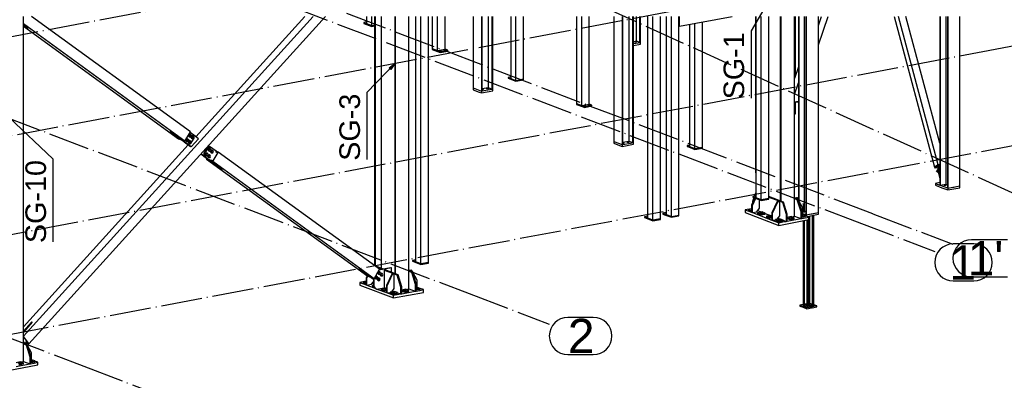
# Paper-space layout 'A0 Advance Steel' of a CAD drawing. Header units: millimetres. Extents: x -21 to 1320, y -7 to 928.
# Tile 59 of 134: x 902 to 1046, y 71 to 124. Entities that reach past the tile are written whole.
import ezdxf

# ---------------------------------------------------------------- set-up
doc = ezdxf.new("R2010")
doc.units = ezdxf.units.MM
doc.linetypes.add('ACAD_ISO04W100', pattern=[30, 24, -3, 0, -3])
doc.layers.get('0').update_dxf_attribs({"linetype": 'CONTINUOUS'})
for name, color, linetype in [('AS_Belki', 145, 'CONTINUOUS'), ('AS_Blachy', 30, 'CONTINUOUS'), ('AS_Siatki', 72, 'CONTINUOUS'), ('AS_Sruby', 9, 'CONTINUOUS')]:
    doc.layers.add(name, color=color, linetype=linetype)
doc.styles.add('Arial', font='arial.ttf', dxfattribs={"height": 150})

psp = doc.layouts.new('A0 Advance Steel')

# ---------------------------------------------------------------- linework, layer by layer
at = {"color": 0, "linetype": 'ByBlock', "lineweight": -2}
for p, q in [((955.91, 116.85), (956.72, 117.46)), ((955.91, 116.85), (956.15, 116.62)), ((956.72, 117.46), (956.15, 116.62))]:
    psp.add_line(p, q, dxfattribs=at)
at = {"color": 7}
for points in [[(1012.89, 129.52), (1008.64, 122.22), (1008.64, 112.43)], [(956.72, 117.46), (952.66, 113.27), (952.66, 103.48)], [(900.56, 109.59), (906.91, 103.6), (906.91, 91.49)]]:
    psp.add_lwpolyline(points, dxfattribs=at)
at = {"layer": 'AS_Belki', "linetype": 'Continuous', "ltscale": 0.25}
for p, q in [((902.62, 74.06), (902.62, 124.34)), ((902.62, 77.73), (944.85, 124.34)), ((903.4, 76.64), (946.62, 124.34)), ((926.95, 107.52), (903.78, 124.34)), ((943.62, 124.34), (927.73, 106.81)), ((952.61, 124.34), (952.61, 123.31)), ((953.38, 123.02), (953.38, 124.34)), ((953.76, 124.34), (953.76, 88.04)), ((953.86, 124.34), (953.86, 87.97)), ((954.8, 87.62), (954.8, 124.34)), ((956.72, 124.34), (956.72, 86.88)), ((956.83, 86.84), (956.83, 124.34)), ((958.79, 84.64), (958.79, 124.34)), ((959.77, 124.34), (959.77, 88.6)), ((960.53, 88.31), (960.53, 124.34)), ((961.63, 88.52), (961.63, 124.34)), ((962.2, 124.34), (962.2, 119.66)), ((962.97, 119.36), (962.97, 124.34)), ((964.06, 119.57), (964.06, 124.34)), ((968.15, 124.34), (968.15, 113.92)), ((969.38, 124.34), (969.38, 113.45)), ((969.48, 113.47), (969.48, 124.34)), ((970.35, 124.34), (970.35, 113.97)), ((970.94, 113.75), (970.94, 124.34)), ((971.04, 113.76), (971.04, 124.34)), ((973.63, 124.34), (973.63, 115.3)), ((974.39, 115.01), (974.39, 124.34)), ((975.48, 115.22), (975.48, 124.34)), ((983.21, 124.34), (983.21, 111.65)), ((983.98, 111.36), (983.98, 124.34)), ((985.07, 111.56), (985.07, 124.34)), ((988.63, 124.34), (988.63, 106.12)), ((989.86, 124.34), (989.86, 105.65)), ((989.96, 105.67), (989.96, 124.34)), ((990.83, 124.34), (990.83, 106.17)), ((991.42, 105.95), (991.42, 124.34)), ((991.51, 105.96), (991.51, 124.34)), ((991.94, 120.77), (991.94, 124.34)), ((992.46, 120.53), (992.46, 124.34)), ((992.56, 120.55), (992.56, 124.34)), ((993.58, 124.34), (993.58, 94.97)), ((994.34, 94.68), (994.34, 124.34)), ((995.43, 94.89), (995.43, 124.34)), ((996.27, 124.34), (996.27, 95.48)), ((997.04, 95.19), (997.04, 124.34)), ((998.24, 122.91), (1005.87, 124.34)), ((1001.56, 105.28), (1001.56, 123.53)), ((1009.29, 124.34), (1009.29, 101.72)), ((1009.36, 124.34), (1009.36, 97.95)), ((1010.13, 97.65), (1010.13, 124.34)), ((1011.22, 97.86), (1011.22, 124.34)), ((1012.89, 124.34), (1012.89, 97.46)), ((1012.99, 124.34), (1012.99, 97.42)), ((1014.96, 95.23), (1014.96, 124.34)), ((1015.03, 124.34), (1015.03, 115.53)), ((1015.14, 115.83), (1015.14, 124.34)), ((1015.54, 124.34), (1015.54, 97.61)), ((1015.61, 124.34), (1015.61, 97.49)), ((1016.45, 96), (1016.45, 124.34)), ((1016.63, 124.34), (1016.63, 95.45)), ((1016.7, 124.34), (1016.7, 95.43)), ((1018.45, 95.75), (1018.45, 124.34)), ((1018.45, 120.19), (1019.89, 124.34)), ((1018.45, 123), (1018.92, 124.34)), ((1029.52, 124.34), (1035.38, 102.39)), ((1035.91, 102.72), (1030.14, 124.34)), ((1036.15, 105.87), (1031.22, 124.34)), ((1036.15, 124.34), (1036.15, 99.75)), ((1036.22, 124.34), (1036.22, 99.73)), ((1037.06, 99.88), (1037.06, 124.34)), ((1037.25, 124.34), (1037.25, 99.34)), ((1037.32, 124.34), (1037.32, 99.31)), ((1039.06, 99.64), (1039.06, 124.34)), ((926.15, 106.15), (902.62, 123.24)), ((902.72, 122.99), (902.62, 123.06)), ((902.62, 122.92), (925.23, 106.5)), ((903.21, 122.64), (902.72, 122.99)), ((952.61, 123.31), (953.38, 123.02)), ((953.38, 123.02), (953.76, 123.09)), ((998.13, 95.39), (998.13, 122.89)), ((999.7, 123.18), (999.7, 105.37)), ((1000.47, 105.08), (1000.47, 123.33)), ((991.51, 120.7), (991.94, 120.77)), ((991.94, 120.77), (992.46, 120.53)), ((962.2, 119.66), (962.97, 119.36)), ((962.97, 119.36), (964.06, 119.57)), ((1015.54, 116.98), (1014.96, 115.31)), ((974.39, 115.01), (975.48, 115.22)), ((968.15, 113.92), (969.38, 113.45)), ((969.48, 113.81), (970.35, 113.97)), ((970.35, 113.97), (970.94, 113.75)), ((1014.96, 112.98), (1015.54, 114.64)), ((1014.96, 111.91), (1015.54, 112)), ((983.98, 111.36), (985.07, 111.56)), ((1015.03, 111.64), (1015.03, 110.37)), ((1015.14, 110.39), (1015.14, 111.84)), ((1014.96, 110.41), (1015.03, 110.37)), ((924.02, 107.55), (924.6, 107.13)), ((924.02, 107.55), (924.11, 107.52)), ((924.11, 107.52), (925.62, 106.42)), ((925.23, 106.5), (925.74, 106.3)), ((925.83, 106.27), (926.15, 106.15)), ((926.15, 106.15), (926.95, 107.52)), ((928.14, 106.51), (927.07, 105.33)), ((989.96, 106.01), (990.83, 106.17)), ((990.83, 106.17), (991.42, 105.95)), ((926.64, 105.61), (902.62, 79.1)), ((927.07, 105.33), (926.98, 105.37)), ((988.63, 106.12), (989.86, 105.65)), ((999.7, 105.37), (1000.47, 105.08)), ((1000.47, 105.08), (1001.56, 105.28)), ((929.35, 103.66), (929.28, 103.55)), ((929.28, 103.55), (952.79, 86.47)), ((929.8, 103.36), (929.28, 103.55)), ((929.36, 103.59), (929.39, 103.65)), ((929.59, 103.5), (929.36, 103.59)), ((929.92, 103.38), (929.89, 103.32)), ((930.2, 103.2), (929.89, 103.32)), ((930.2, 103.27), (929.92, 103.38)), ((930.2, 103.2), (931.01, 104.57)), ((930.94, 104.53), (930.2, 103.27)), ((930.69, 104.69), (930.66, 104.63)), ((930.66, 104.63), (930.9, 104.46)), ((930.94, 104.53), (930.66, 104.63)), ((931.01, 104.57), (930.69, 104.69)), ((954.52, 87.49), (931.01, 104.57)), ((953.71, 86.12), (930.2, 103.2)), ((1009.29, 101.72), (1009.36, 101.69)), ((1036.22, 99.73), (1037.06, 99.88)), ((1037.06, 99.88), (1037.25, 99.81)), ((1037.25, 99.34), (1037.32, 99.31)), ((1037.32, 99.31), (1039.06, 99.64)), ((1010.13, 97.65), (1011.22, 97.86)), ((1016.22, 97), (1016.22, 95.82)), ((1016.43, 95.82), (1016.43, 96.99)), ((994.89, 94.78), (995.43, 94.89)), ((997.86, 95.34), (998.13, 95.39)), ((1014.53, 95.14), (1014.96, 95.23)), ((1016.16, 95.95), (1016.22, 95.96)), ((1016.43, 96), (1016.45, 96)), ((1016.45, 96), (1016.63, 95.93)), ((1016.63, 95.45), (1016.7, 95.43)), ((1016.98, 95.14), (1016.98, 95.22)), ((1016.98, 82.01), (1016.98, 94.7)), ((1017, 95.23), (1017, 95.13)), ((1017, 94.7), (1017, 82.38)), ((1017.18, 95.52), (1018.45, 95.75)), ((1017.21, 82.37), (1017.21, 95.26)), ((1017.56, 95.33), (1017.56, 82.17)), ((1017.77, 82.16), (1017.77, 95.37)), ((1016.22, 94.55), (1016.22, 82.23)), ((1016.43, 82.22), (1016.43, 94.59)), ((1016.77, 94.66), (1016.77, 82.02)), ((951.49, 87.57), (951.58, 87.53)), ((960.53, 88.31), (961.63, 88.52)), ((952.79, 86.47), (953.21, 86.32)), ((953.3, 86.28), (953.71, 86.12)), ((953.71, 86.12), (954.52, 87.49)), ((958.36, 84.56), (958.79, 84.64)), ((902.62, 78.49), (903.81, 79.8)), ((903.81, 79.8), (903.91, 79.77)), ((903.91, 79.77), (903.91, 79.77)), ((903.4, 76.64), (902.62, 77.68)), ((902.62, 77.64), (903.33, 76.7)), ((903.1, 77.01), (902.95, 76.85)), ((902.95, 76.85), (902.99, 76.8)), ((902.95, 76.85), (903.33, 76.7)), ((902.99, 76.8), (903.4, 76.64)), ((902.19, 73.98), (902.62, 74.06))]:
    psp.add_line(p, q, dxfattribs=at)
at = {"layer": 'AS_Belki', "linetype": 'Continuous', "ltscale": 0.25, "extrusion": (2.35735e-15, 0.96345, 0.267889)}
psp.add_circle((-1016.32, -25.98, 93.45), 0.107, dxfattribs=at)
at = {"layer": 'AS_Belki', "linetype": 'Continuous', "ltscale": 0.25, "extrusion": (-2.77556e-17, 0.96345, 0.267889)}
for centre in [(-1016.32, -22.03, 79.22), (-1016.88, -21.97, 79.02), (-1017.11, -22.07, 79.36), (-1017.66, -22.01, 79.16)]:
    psp.add_arc(centre, 0.107, 350.1174, 170.1174, dxfattribs=at)
at = {"layer": 'AS_Blachy', "linetype": 'Continuous', "ltscale": 0.25}
for p, q in [((952.61, 123.53), (952.23, 123.45)), ((952.23, 123.45), (952.61, 123.31)), ((952.23, 123.45), (952.23, 123.32)), ((998.13, 122.89), (998.13, 124.34)), ((998.24, 122.91), (998.24, 124.34)), ((902.62, 123.1), (903.3, 122.6)), ((902.72, 122.99), (902.62, 123.06)), ((903.3, 122.6), (903.21, 122.64)), ((952.23, 123.32), (953.38, 122.89)), ((953.38, 122.89), (953.38, 123.02)), ((953.38, 122.89), (953.76, 122.96)), ((998.13, 122.89), (998.24, 122.91)), ((991.51, 120.38), (992.56, 120.55)), ((992.56, 120.29), (992.56, 120.55)), ((962.2, 119.66), (962.2, 119.53)), ((962.2, 119.53), (963.35, 119.09)), ((962.97, 119.36), (963.35, 119.22)), ((963.35, 119.09), (964.44, 119.29)), ((963.35, 119.22), (963.62, 119.27)), ((963.35, 119.09), (963.35, 119.22)), ((963.62, 119.27), (964.17, 119.37)), ((964.44, 119.42), (964.06, 119.57)), ((964.17, 119.37), (964.44, 119.42)), ((964.44, 119.29), (964.44, 119.42)), ((991.51, 120.12), (992.56, 120.29)), ((973.63, 115.52), (973.24, 115.45)), ((973.24, 115.45), (974.39, 115.01)), ((973.24, 115.45), (973.24, 115.32)), ((973.24, 115.32), (974.39, 114.88)), ((974.39, 114.88), (975.48, 115.09)), ((974.39, 114.88), (974.39, 115.01)), ((975.21, 115.16), (975.48, 115.22)), ((975.48, 115.09), (975.48, 115.22)), ((968.15, 113.92), (968.15, 113.66)), ((968.15, 113.66), (969.04, 113.32)), ((969.38, 113.2), (971.04, 113.51)), ((969.38, 113.45), (969.48, 113.47)), ((969.38, 113.45), (969.38, 113.2)), ((969.48, 113.47), (970.6, 113.68)), ((970.6, 113.68), (970.94, 113.75)), ((970.94, 113.75), (971.04, 113.76)), ((971.04, 113.51), (971.04, 113.76)), ((969.04, 113.32), (969.38, 113.2)), ((983.21, 111.65), (984.36, 111.21)), ((983.21, 111.65), (983.21, 111.52)), ((983.21, 111.52), (984.17, 111.16)), ((984.17, 111.16), (984.36, 111.08)), ((984.36, 111.08), (985.46, 111.29)), ((984.36, 111.21), (984.64, 111.26)), ((984.36, 111.08), (984.36, 111.21)), ((984.64, 111.26), (985.46, 111.42)), ((985.46, 111.42), (985.07, 111.56)), ((985.46, 111.29), (985.46, 111.42)), ((1014.96, 111.82), (1015.54, 111.91)), ((1014.96, 111.73), (1014.99, 111.82)), ((1014.96, 111.42), (1015.01, 111.57)), ((1014.99, 111.82), (1015.1, 111.84)), ((1015.01, 111.57), (1015.1, 111.84)), ((1014.96, 110.36), (1015.03, 110.37)), ((1014.96, 110.1), (1015.14, 110.13)), ((1015.03, 110.37), (1015.14, 110.39)), ((1015.14, 110.13), (1015.14, 110.39)), ((924.11, 107.52), (924.02, 107.55)), ((924.6, 107.13), (926.56, 105.71)), ((925.28, 106.67), (925.29, 106.66)), ((925.62, 106.42), (926.65, 105.67)), ((927.45, 107.04), (926.9, 107.44)), ((927.03, 105.8), (927.5, 106.6)), ((927.5, 106.6), (927.45, 107.04)), ((928.14, 106.51), (927.46, 107.01)), ((926.02, 106.1), (926.03, 106.06)), ((926.03, 106.06), (926.98, 105.37)), ((926.12, 106.02), (926.03, 106.06)), ((926.12, 106.03), (926.12, 106.02)), ((926.19, 105.97), (926.12, 106.02)), ((927.07, 105.33), (926.19, 105.97)), ((926.56, 105.71), (926.65, 105.67)), ((926.65, 105.67), (927.03, 105.8)), ((929.4, 105.19), (928.93, 104.39)), ((929.29, 104.82), (929.08, 104.46)), ((929.49, 105.16), (929.29, 104.82)), ((929.61, 105.26), (929.4, 105.19)), ((929.4, 105.19), (929.49, 105.16)), ((929.87, 105.28), (929.49, 105.16)), ((929.78, 105.32), (929.54, 105.49)), ((929.78, 105.32), (929.61, 105.26)), ((929.87, 105.28), (929.78, 105.32)), ((930.69, 104.69), (929.87, 105.28)), ((988.63, 106.12), (988.63, 105.86)), ((988.63, 105.86), (988.97, 105.73)), ((988.97, 105.73), (989.86, 105.39)), ((989.86, 105.39), (991.51, 105.71)), ((989.86, 105.65), (989.96, 105.67)), ((989.86, 105.65), (989.86, 105.39)), ((989.96, 105.67), (991.08, 105.88)), ((991.08, 105.88), (991.51, 105.96)), ((991.51, 105.71), (991.51, 105.96)), ((999.7, 105.59), (999.32, 105.51)), ((999.32, 105.51), (999.7, 105.37)), ((999.32, 105.51), (999.32, 105.39)), ((999.32, 105.39), (999.51, 105.31)), ((999.51, 105.31), (1000.47, 104.95)), ((1000.47, 104.95), (1001.56, 105.15)), ((1000.47, 105.08), (1000.74, 105.13)), ((1000.47, 104.95), (1000.47, 105.08)), ((1001.29, 105.23), (1001.56, 105.28)), ((1001.56, 105.15), (1001.56, 105.28)), ((928.46, 104.29), (929.31, 103.68)), ((929.4, 103.64), (928.47, 104.31)), ((928.93, 104.39), (928.98, 103.95)), ((929.02, 104.36), (928.93, 104.39)), ((928.98, 103.95), (931.52, 102.1)), ((929.07, 103.92), (928.98, 103.95)), ((929.08, 104.46), (929.02, 104.36)), ((929.02, 104.36), (929.04, 104.16)), ((929.04, 104.16), (929.07, 103.92)), ((929.07, 103.92), (931.61, 102.07)), ((929.31, 103.68), (929.4, 103.64)), ((929.4, 103.64), (929.4, 103.64)), ((931.52, 102.1), (931.61, 102.07)), ((1035.91, 102.72), (1035.38, 102.39)), ((1035.38, 102.39), (1035.42, 102.26)), ((1035.42, 102.26), (1035.95, 102.6)), ((1035.42, 102.26), (1035.88, 102.33)), ((1036.07, 102.32), (1035.87, 102.19)), ((1035.87, 102.19), (1035.87, 101.98)), ((1036.15, 102.51), (1035.88, 102.33)), ((1035.88, 102.33), (1035.91, 102.22)), ((1036.15, 102.76), (1035.91, 102.72)), ((1035.95, 102.6), (1035.91, 102.72)), ((1035.95, 102.6), (1036.15, 102.63)), ((1036.15, 102.36), (1036.07, 102.32)), ((1009.29, 101.72), (1009.29, 101.59)), ((1009.29, 101.59), (1009.36, 101.56)), ((1035.89, 101.64), (1036.15, 100.65)), ((1036.15, 100.12), (1035.5, 100)), ((1035.5, 100), (1036.15, 99.75)), ((1035.5, 100), (1035.5, 99.74)), ((1035.5, 99.74), (1036.46, 99.38)), ((1036.15, 99.75), (1036.22, 99.73)), ((1036.22, 99.73), (1037.25, 99.34)), ((1036.46, 99.38), (1037.32, 99.05)), ((1037.25, 99.34), (1037.32, 99.31)), ((1037.32, 99.05), (1039.06, 99.38)), ((1037.32, 99.31), (1037.32, 99.05)), ((1037.79, 99.4), (1038.19, 99.47)), ((1038.19, 99.47), (1038.58, 99.55)), ((1039.06, 99.38), (1039.06, 99.64)), ((1009.2, 97.88), (1008.73, 96.83)), ((1009.07, 97.93), (1008.84, 97.37)), ((1008.84, 96.78), (1009.32, 97.83)), ((1009.36, 98.21), (1008.9, 98.12)), ((1008.9, 98.12), (1010.13, 97.65)), ((1008.9, 98.12), (1008.9, 97.99)), ((1008.9, 97.99), (1010.13, 97.53)), ((1009.36, 98.66), (1009.16, 98.17)), ((1009.36, 98.22), (1009.35, 98.21)), ((1009.88, 96.4), (1009.88, 97.62)), ((1010.13, 97.53), (1011.22, 97.73)), ((1010.13, 97.53), (1010.13, 97.65)), ((1010.94, 97.81), (1011.22, 97.86)), ((1013.38, 97.28), (1011.22, 98.1)), ((1011.22, 98.01), (1013.21, 97.25)), ((1011.22, 97.73), (1011.22, 97.86)), ((1015.01, 97.87), (1014.96, 97.89)), ((1014.96, 97.79), (1015.34, 97.65)), ((1015.28, 97.92), (1015.01, 97.87)), ((1015.5, 97.68), (1015.01, 97.87)), ((1015.03, 97.86), (1015.12, 97.83)), ((1015.12, 97.83), (1015.39, 97.88)), ((1015.39, 97.88), (1015.28, 97.92)), ((1015.5, 97.68), (1015.34, 97.65)), ((1015.34, 97.65), (1015.88, 95.9)), ((1015.5, 97.68), (1015.39, 97.88)), ((1016.04, 95.93), (1015.5, 97.68)), ((1016.16, 96.48), (1015.51, 97.67)), ((1008.73, 96.32), (1007.81, 96.15)), ((1007.81, 96.15), (1008.73, 95.8)), ((1007.81, 96.15), (1007.81, 95.76)), ((1008.73, 96.3), (1008.29, 96.22)), ((1008.29, 96.22), (1008.73, 96.05)), ((1008.29, 96.22), (1008.29, 96.09)), ((1008.73, 96.83), (1008.84, 96.78)), ((1008.73, 96.83), (1008.73, 95.8)), ((1008.84, 97.37), (1008.84, 97.08)), ((1008.84, 95.75), (1008.84, 96.78)), ((1009.5, 95.88), (1009.88, 96.4)), ((1012.44, 97.39), (1011.68, 95.7)), ((1011.79, 95.66), (1012.56, 97.34)), ((1012.72, 97.44), (1012.44, 97.39)), ((1012.56, 97.34), (1012.44, 97.39)), ((1012.56, 97.34), (1012.83, 97.39)), ((1012.83, 95.27), (1012.83, 97.39)), ((1013.38, 97.28), (1013.21, 97.25)), ((1013.21, 97.25), (1013.75, 95.5)), ((1013.91, 95.53), (1013.38, 97.28)), ((1016.16, 95.46), (1016.16, 96.48)), ((993.58, 95.24), (993.12, 95.15)), ((993.12, 95.15), (994.34, 94.68)), ((993.12, 95.15), (993.12, 95.02)), ((993.12, 95.02), (994.34, 94.55)), ((994.34, 94.68), (994.89, 94.78)), ((994.34, 94.55), (995.43, 94.76)), ((994.89, 94.78), (995.16, 94.84)), ((995.43, 94.76), (995.43, 94.89)), ((996.27, 95.74), (995.81, 95.66)), ((995.81, 95.66), (997.04, 95.19)), ((995.81, 95.66), (995.81, 95.53)), ((995.81, 95.53), (996.04, 95.44)), ((996.04, 95.44), (997.04, 95.06)), ((997.04, 95.19), (997.86, 95.34)), ((997.04, 95.06), (998.13, 95.27)), ((997.04, 95.06), (997.04, 95.19)), ((997.86, 95.34), (998.13, 95.39)), ((998.13, 95.27), (998.13, 95.39)), ((1007.81, 95.76), (1012.71, 93.89)), ((1008.29, 96.09), (1008.52, 96)), ((1008.52, 96), (1008.73, 95.92)), ((1008.73, 95.8), (1008.84, 95.75)), ((1008.84, 95.75), (1009.5, 95.88)), ((1008.84, 95.75), (1011.68, 94.67)), ((1010.25, 95.84), (1009.6, 95.72)), ((1009.6, 95.72), (1010.06, 95.54)), ((1009.6, 95.72), (1009.6, 95.59)), ((1009.6, 95.59), (1010.06, 95.42)), ((1009.62, 96.05), (1010.19, 95.83)), ((1010.06, 95.54), (1010.38, 95.61)), ((1010.06, 95.42), (1010.71, 95.54)), ((1010.06, 95.54), (1010.06, 95.42)), ((1010.71, 95.67), (1010.25, 95.84)), ((1010.38, 95.61), (1010.71, 95.67)), ((1010.71, 95.54), (1010.71, 95.67)), ((1010.71, 95.63), (1011.49, 95.33)), ((1011.55, 95.35), (1010.9, 95.22)), ((1010.9, 95.22), (1011.36, 95.05)), ((1010.9, 95.22), (1010.9, 95.09)), ((1010.9, 95.09), (1011.13, 95.01)), ((1011.13, 95.01), (1011.36, 94.92)), ((1011.36, 95.05), (1011.68, 95.11)), ((1011.36, 95.05), (1011.36, 94.92)), ((1011.36, 94.92), (1011.68, 94.98)), ((1011.68, 95.3), (1011.55, 95.35)), ((1011.68, 95.7), (1011.79, 95.66)), ((1011.68, 95.7), (1011.68, 94.67)), ((1011.79, 94.63), (1011.79, 95.66)), ((1011.79, 94.63), (1012.2, 94.71)), ((1012.86, 94.85), (1012.2, 94.73)), ((1012.2, 94.73), (1012.66, 94.55)), ((1012.2, 94.73), (1012.2, 94.6)), ((1012.47, 94.77), (1012.83, 95.27)), ((1012.57, 94.92), (1012.8, 94.84)), ((1012.71, 93.89), (1017.08, 94.72)), ((1013.32, 94.67), (1012.86, 94.85)), ((1013.75, 95.5), (1013.91, 95.53)), ((1013.75, 95.5), (1013.75, 94.47)), ((1013.91, 94.5), (1013.91, 95.53)), ((1014.49, 95.16), (1013.91, 95.05)), ((1013.91, 95.01), (1014.3, 94.86)), ((1013.91, 94.88), (1014.07, 94.82)), ((1013.91, 94.5), (1015.88, 94.87)), ((1014.07, 94.82), (1014.3, 94.73)), ((1014.3, 94.86), (1014.95, 94.98)), ((1014.3, 94.86), (1014.3, 94.73)), ((1014.3, 94.73), (1014.95, 94.85)), ((1014.95, 94.98), (1014.49, 95.16)), ((1014.95, 94.85), (1014.95, 94.98)), ((1014.96, 95.23), (1015.88, 94.87)), ((1015.88, 95.9), (1016.04, 95.93)), ((1015.88, 95.9), (1015.88, 94.87)), ((1015.88, 94.87), (1016.04, 94.91)), ((1015.88, 94.87), (1016.01, 94.9)), ((1016.01, 94.9), (1016.04, 94.91)), ((1016.04, 94.91), (1016.04, 95.93)), ((1016.13, 95.47), (1016.04, 95.45)), ((1016.04, 95.19), (1016.26, 95.23)), ((1016.04, 95.06), (1016.59, 95.16)), ((1016.04, 94.91), (1017.08, 95.1)), ((1016.59, 95.29), (1016.13, 95.47)), ((1016.16, 95.63), (1016.63, 95.45)), ((1016.26, 95.23), (1016.59, 95.29)), ((1017.08, 95.1), (1016.59, 95.29)), ((1016.59, 95.16), (1016.59, 95.29)), ((1016.7, 95.43), (1017.18, 95.52)), ((1016.7, 95.43), (1016.7, 95.24)), ((1016.83, 95.19), (1018.45, 95.5)), ((1017.08, 94.72), (1017.08, 95.1)), ((1017.18, 95.52), (1017.57, 95.59)), ((1017.57, 95.59), (1017.97, 95.66)), ((1018.45, 95.5), (1018.45, 95.75)), ((994.34, 94.55), (994.34, 94.68)), ((1011.68, 94.67), (1011.69, 94.67)), ((1011.68, 94.67), (1011.79, 94.63)), ((1011.69, 94.67), (1012.71, 94.28)), ((1012.2, 94.6), (1012.66, 94.42)), ((1012.66, 94.55), (1013.32, 94.67)), ((1012.66, 94.42), (1013.32, 94.55)), ((1012.66, 94.55), (1012.66, 94.42)), ((1012.71, 94.28), (1013.26, 94.38)), ((1012.71, 93.89), (1012.71, 94.28)), ((1013.26, 94.38), (1013.75, 94.47)), ((1013.32, 94.55), (1013.32, 94.67)), ((1013.32, 94.64), (1013.75, 94.47)), ((1013.75, 94.47), (1013.89, 94.5)), ((1013.75, 94.47), (1013.91, 94.5)), ((1013.89, 94.5), (1013.91, 94.5)), ((953.61, 86.02), (951.49, 87.57)), ((951.58, 87.53), (951.49, 87.57)), ((951.58, 87.53), (953.61, 86.05)), ((955.07, 87.51), (953.85, 87.98)), ((954.12, 87.78), (954.9, 87.48)), ((956.27, 87.69), (954.43, 87.34)), ((956.18, 87.72), (954.46, 87.4)), ((956.27, 87.69), (956.18, 87.72)), ((956.27, 87.06), (956.27, 87.69)), ((959.77, 88.87), (959.31, 88.78)), ((959.31, 88.78), (960.53, 88.31)), ((959.31, 88.78), (959.31, 88.65)), ((959.31, 88.65), (960.53, 88.18)), ((960.53, 88.18), (961.63, 88.39)), ((960.53, 88.18), (960.53, 88.31)), ((961.35, 88.47), (961.63, 88.52)), ((961.63, 88.39), (961.63, 88.52)), ((952.7, 86.54), (952.56, 86.24)), ((952.56, 86.24), (952.67, 86.2)), ((952.56, 86.24), (952.56, 85.22)), ((952.67, 86.56), (952.67, 86.5)), ((952.67, 86.2), (952.8, 86.47)), ((952.67, 85.17), (952.67, 86.2)), ((953.61, 86.16), (953.61, 85.02)), ((953.7, 86.13), (953.7, 84.98)), ((955.34, 87.41), (955.17, 87.38)), ((955.17, 87.38), (956.55, 86.86)), ((955.17, 87.38), (955.17, 84.81)), ((957.21, 86.7), (955.34, 87.41)), ((956.28, 86.8), (955.51, 85.12)), ((955.63, 85.08), (956.39, 86.76)), ((956.55, 86.86), (956.28, 86.8)), ((956.39, 86.76), (956.28, 86.8)), ((956.39, 86.76), (956.66, 86.81)), ((956.55, 86.86), (956.66, 86.81)), ((956.66, 86.81), (957.05, 86.67)), ((956.66, 84.69), (956.66, 86.81)), ((957.05, 86.67), (957.21, 86.7)), ((957.05, 86.67), (957.58, 84.92)), ((957.75, 84.95), (957.21, 86.7)), ((958.84, 87.29), (958.79, 87.31)), ((958.79, 87.21), (959.17, 87.07)), ((959.11, 87.34), (958.84, 87.29)), ((959.34, 87.1), (958.84, 87.29)), ((958.87, 87.28), (958.95, 87.24)), ((958.95, 87.24), (959.23, 87.29)), ((959.23, 87.29), (959.11, 87.34)), ((959.17, 87.07), (959.34, 87.1)), ((959.17, 87.07), (959.71, 85.32)), ((959.33, 87.1), (959.23, 87.29)), ((959.87, 85.35), (959.34, 87.1)), ((959.99, 85.9), (959.34, 87.08)), ((952.56, 85.74), (951.64, 85.57)), ((951.64, 85.57), (952.56, 85.22)), ((951.64, 85.57), (951.64, 85.18)), ((951.64, 85.18), (956.55, 83.31)), ((952.56, 85.72), (952.12, 85.63)), ((952.12, 85.63), (952.56, 85.47)), ((952.12, 85.63), (952.12, 85.51)), ((952.12, 85.51), (952.56, 85.34)), ((952.56, 85.22), (952.67, 85.17)), ((952.67, 85.17), (953.33, 85.3)), ((952.67, 85.17), (953.95, 84.69)), ((953.33, 85.3), (953.61, 85.68)), ((953.61, 85.17), (953.43, 85.14)), ((953.43, 85.14), (953.61, 85.07)), ((953.43, 85.14), (953.43, 85.01)), ((953.43, 85.01), (953.74, 84.89)), ((953.45, 85.47), (953.61, 85.4)), ((953.61, 85.02), (953.99, 84.64)), ((953.7, 84.98), (953.61, 85.02)), ((953.7, 84.98), (954.09, 84.6)), ((954.09, 84.6), (955.17, 84.81)), ((955.39, 84.76), (954.73, 84.64)), ((955.17, 84.81), (955.32, 84.75)), ((955.51, 84.72), (955.39, 84.76)), ((955.51, 85.12), (955.63, 85.08)), ((955.51, 85.12), (955.51, 84.09)), ((955.63, 84.05), (955.63, 85.08)), ((956.3, 84.19), (956.66, 84.69)), ((957.58, 84.92), (957.75, 84.95)), ((957.58, 84.92), (957.58, 83.89)), ((957.75, 83.92), (957.75, 84.95)), ((959.71, 85.32), (959.87, 85.35)), ((959.71, 85.32), (959.71, 84.29)), ((959.87, 84.32), (959.87, 85.35)), ((959.96, 84.88), (959.87, 84.87)), ((959.87, 84.6), (960.42, 84.71)), ((960.42, 84.71), (959.96, 84.88)), ((959.99, 84.87), (959.99, 85.9)), ((960.42, 84.58), (960.42, 84.71)), ((960.91, 84.52), (960.42, 84.7)), ((953.99, 84.64), (954.09, 84.6)), ((954.14, 84.61), (955.51, 84.09)), ((954.73, 84.64), (955.19, 84.47)), ((954.73, 84.64), (954.73, 84.51)), ((954.73, 84.51), (954.96, 84.42)), ((954.96, 84.42), (955.19, 84.34)), ((955.19, 84.47), (955.51, 84.53)), ((955.19, 84.47), (955.19, 84.34)), ((955.19, 84.34), (955.51, 84.4)), ((955.51, 84.09), (955.53, 84.09)), ((955.51, 84.09), (955.63, 84.05)), ((955.53, 84.09), (956.55, 83.7)), ((955.63, 84.05), (956.04, 84.12)), ((956.69, 84.27), (956.04, 84.14)), ((956.04, 84.14), (956.5, 83.97)), ((956.04, 84.14), (956.04, 84.02)), ((956.04, 84.02), (956.5, 83.84)), ((956.41, 84.34), (956.63, 84.26)), ((956.5, 83.97), (957.15, 84.09)), ((956.5, 83.97), (956.5, 83.84)), ((956.5, 83.84), (957.15, 83.96)), ((956.55, 83.31), (960.91, 84.13)), ((956.55, 83.7), (957.09, 83.8)), ((956.55, 83.31), (956.55, 83.7)), ((957.15, 84.09), (956.69, 84.27)), ((957.09, 83.8), (957.58, 83.89)), ((957.15, 83.96), (957.15, 84.09)), ((957.15, 84.06), (957.58, 83.89)), ((957.58, 83.89), (957.75, 83.92)), ((957.58, 83.89), (957.73, 83.92)), ((957.73, 83.92), (957.75, 83.92)), ((958.33, 84.58), (957.75, 84.47)), ((957.75, 84.42), (958.13, 84.28)), ((957.75, 84.3), (957.9, 84.24)), ((957.75, 83.92), (959.71, 84.29)), ((957.9, 84.24), (958.13, 84.15)), ((958.13, 84.28), (958.46, 84.34)), ((958.13, 84.28), (958.13, 84.15)), ((958.13, 84.15), (958.79, 84.27)), ((958.79, 84.4), (958.33, 84.58)), ((958.46, 84.34), (958.79, 84.4)), ((958.79, 84.64), (959.71, 84.29)), ((958.79, 84.27), (958.79, 84.4)), ((959.71, 84.29), (959.87, 84.32)), ((959.87, 84.48), (960.42, 84.58)), ((959.87, 84.32), (960.36, 84.42)), ((960.36, 84.42), (960.91, 84.52)), ((960.91, 84.13), (960.91, 84.52)), ((1016.22, 82.34), (1015.77, 82.25)), ((1016.23, 82.08), (1015.77, 82.25)), ((1015.77, 82.25), (1015.77, 82.12)), ((1015.77, 82.12), (1016.23, 81.95)), ((1016.77, 82.18), (1016.23, 82.08)), ((1016.23, 81.95), (1016.23, 82.08)), ((1016.23, 81.95), (1016.32, 81.97)), ((1016.77, 82.13), (1016.32, 82.04)), ((1016.78, 81.87), (1016.32, 82.04)), ((1016.32, 82.04), (1016.32, 81.91)), ((1016.32, 81.91), (1016.78, 81.74)), ((1016.77, 82.24), (1016.43, 82.37)), ((1016.77, 82.44), (1016.55, 82.4)), ((1016.77, 82.32), (1016.55, 82.4)), ((1016.55, 82.4), (1016.55, 82.33)), ((1017.43, 81.99), (1016.78, 81.87)), ((1016.78, 81.74), (1016.78, 81.87)), ((1016.78, 81.74), (1017.43, 81.86)), ((1017, 82.49), (1016.98, 82.48)), ((1017.01, 82.22), (1016.98, 82.24)), ((1017.43, 81.99), (1016.98, 82.16)), ((1017.56, 82.33), (1017.01, 82.22)), ((1017.01, 82.15), (1017.01, 82.22)), ((1017.56, 82.28), (1017.1, 82.19)), ((1017.56, 82.01), (1017.1, 82.19)), ((1017.1, 82.19), (1017.1, 82.12)), ((1017.56, 82.39), (1017.21, 82.52)), ((1017.43, 81.86), (1017.43, 81.99)), ((1017.43, 81.94), (1017.56, 81.89)), ((1018.22, 82.14), (1017.56, 82.01)), ((1017.56, 81.89), (1018.22, 82.01)), ((1017.56, 81.89), (1017.56, 82.01)), ((1018.22, 82.14), (1017.77, 82.31)), ((1018.22, 82.01), (1018.22, 82.14)), ((903.91, 79.77), (902.62, 78.35)), ((903.91, 79.77), (903.81, 79.8)), ((902.77, 76.77), (902.62, 76.97)), ((902.67, 76.71), (902.62, 76.72)), ((902.62, 76.63), (903.01, 76.48)), ((902.94, 76.76), (902.67, 76.71)), ((903.17, 76.52), (902.67, 76.71)), ((902.67, 76.71), (902.69, 76.7)), ((902.69, 76.7), (902.79, 76.66)), ((902.77, 76.72), (902.77, 76.77)), ((902.79, 76.66), (903.06, 76.71)), ((903.06, 76.71), (902.94, 76.76)), ((902.95, 76.76), (902.99, 76.8)), ((903.01, 76.48), (903.17, 76.52)), ((903.01, 76.48), (903.54, 74.74)), ((903.17, 76.52), (903.06, 76.71)), ((903.71, 74.77), (903.17, 76.52)), ((903.82, 75.32), (903.17, 76.5)), ((903.71, 74.77), (903.54, 74.74)), ((903.54, 74.74), (903.54, 73.71)), ((903.71, 73.74), (903.71, 74.77)), ((903.82, 74.29), (903.82, 75.32)), ((900.38, 72.73), (904.74, 73.55)), ((902.16, 73.99), (901.58, 73.88)), ((901.58, 73.34), (903.54, 73.71)), ((901.97, 73.7), (902.29, 73.76)), ((901.97, 73.57), (902.62, 73.69)), ((902.62, 73.82), (902.16, 73.99)), ((902.29, 73.76), (902.62, 73.82)), ((902.62, 74.06), (903.54, 73.71)), ((902.62, 73.69), (902.62, 73.82)), ((903.54, 73.71), (903.71, 73.74)), ((903.54, 73.71), (903.65, 73.73)), ((903.65, 73.73), (904.2, 73.83)), ((903.8, 74.3), (903.71, 74.29)), ((903.71, 74.02), (904.26, 74.13)), ((903.71, 73.89), (904.26, 74)), ((904.26, 74.13), (903.8, 74.3)), ((904.2, 73.83), (904.74, 73.94)), ((904.26, 74), (904.26, 74.13)), ((904.74, 73.94), (904.26, 74.12)), ((904.74, 73.55), (904.74, 73.94))]:
    psp.add_line(p, q, dxfattribs=at)
at = {"layer": 'AS_Blachy', "linetype": 'Continuous', "ltscale": 0.25, "extrusion": (-1.11036e-14, 0.96345, 0.267889)}
psp.add_circle((-991.8, -32.31, 116.2), 0.147, dxfattribs=at)
at = {"layer": 'AS_Blachy', "linetype": 'Continuous', "ltscale": 0.25, "extrusion": (6.1445e-16, 0.96345, 0.267889)}
for centre in [(-963.43, -31.97, 114.98), (-963.98, -32, 115.08)]:
    psp.add_circle(centre, 0.12, dxfattribs=at)
at = {"layer": 'AS_Blachy', "linetype": 'Continuous', "ltscale": 0.25, "extrusion": (-2.77556e-17, 0.96345, 0.267889)}
for centre, radius in [((-970.26, -30.49, 109.65), 0.147), ((-955.29, -22.67, 81.52), 0.22), ((-956.59, -22.53, 81.04), 0.22), ((-958.23, -22.62, 81.34), 0.22), ((-902.06, -19.78, 71.15), 0.22)]:
    psp.add_circle(centre, radius, dxfattribs=at)
at = {"layer": 'AS_Blachy', "linetype": 'Continuous', "ltscale": 0.25, "extrusion": (2.45446e-16, 0.96345, 0.267889)}
psp.add_circle((-984.45, -29.83, 107.27), 0.12, dxfattribs=at)
at = {"layer": 'AS_Blachy', "linetype": 'Continuous', "ltscale": 0.25, "extrusion": (4.53898e-16, 0.96345, 0.267889)}
psp.add_circle((-984.99, -29.85, 107.37), 0.12, dxfattribs=at)
at = {"layer": 'AS_Blachy', "linetype": 'Continuous', "ltscale": 0.25, "extrusion": (5.43002e-15, 0.96345, 0.267889)}
psp.add_circle((-990.74, -28.4, 102.14), 0.147, dxfattribs=at)
at = {"layer": 'AS_Blachy', "linetype": 'Continuous', "ltscale": 0.25, "extrusion": (1.08878e-14, 0.96345, 0.267889)}
psp.add_circle((-1036.94, -26.72, 96.08), 0.147, dxfattribs=at)
at = {"layer": 'AS_Blachy', "linetype": 'Continuous', "ltscale": 0.25, "extrusion": (-1.78342e-15, 0.96345, 0.267889)}
for centre in [(-1010.15, -25.64, 92.2), (-1011.46, -25.5, 91.72), (-1012.76, -25.37, 91.24)]:
    psp.add_circle(centre, 0.22, dxfattribs=at)
at = {"layer": 'AS_Blachy', "linetype": 'Continuous', "ltscale": 0.25, "extrusion": (1.72791e-15, 0.96345, 0.267889)}
psp.add_circle((-1014.4, -25.45, 91.54), 0.22, dxfattribs=at)
at = {"layer": 'AS_Blachy', "linetype": 'Continuous', "ltscale": 0.25, "extrusion": (-2.45446e-16, -0.96345, -0.267889)}
for centre, end in [((952.69, -33.07, -118.92), 224.4802), ((999.79, -28.26, -101.64), 224.4803)]:
    psp.add_arc(centre, 0.12, 135.3285, end, dxfattribs=at)
at = {"layer": 'AS_Blachy', "linetype": 'Continuous', "ltscale": 0.25, "extrusion": (1.23558e-16, -0.96345, -0.267889)}
psp.add_arc((973.71, -30.92, -111.21), 0.12, 135.3285, 224.4804, dxfattribs=at)
at = {"layer": 'AS_Blachy', "linetype": 'Continuous', "ltscale": 0.25, "extrusion": (2.77556e-17, -0.96345, -0.267889)}
for centre, radius, start, end in [((969.48, -30.45, -109.51), 0.147, 269.7463, 90.2532), ((1009.4, -26.28, -94.5), 0.12, 112.1954, 247.7641), ((993.62, -25.48, -91.64), 0.12, 112.1954, 247.764), ((996.31, -25.62, -92.13), 0.12, 112.1954, 247.764), ((1016.03, -25.53, -91.83), 0.22, 272.0594, 87.9371), ((959.81, -23.77, -85.5), 0.12, 112.1954, 247.7641), ((952.68, -22.93, -82.48), 0.22, 124.3829, 235.7508), ((959.87, -22.7, -81.64), 0.22, 272.0594, 87.937), ((903.7, -19.86, -71.44), 0.22, 272.0594, 87.9371)]:
    psp.add_arc(centre, radius, start, end, dxfattribs=at)
at = {"layer": 'AS_Blachy', "linetype": 'Continuous', "ltscale": 0.25, "extrusion": (-1.08878e-14, -0.96345, -0.267889)}
for centre, start, end in [((989.96, -28.36, -101.99), 269.7463, 90.2532), ((1016.32, -25.68, -92.34), 318.2395, 219.729)]:
    psp.add_arc(centre, 0.147, start, end, dxfattribs=at)
at = {"layer": 'AS_Blachy', "linetype": 'Continuous', "ltscale": 0.25, "extrusion": (1.78342e-15, -0.96345, -0.267889)}
psp.add_arc((1008.85, -25.77, -92.67), 0.22, 124.3829, 235.7508, dxfattribs=at)
at = {"layer": 'AS_Siatki', "color": 20, "linetype": 'ACAD_ISO04W100', "ltscale": 0.25}
for p, q in [((1047.25, 98.4), (934.37, 149.67)), ((898.67, 142.17), (1023.74, 94.53)), ((1026.38, 95.57), (901.31, 143.22)), ((667.31, 77.39), (991.8, 138.53)), ((842.5, 131.59), (967.57, 83.95)), ((692.62, 67.75), (1017.11, 128.89)), ((786.34, 121.01), (911.4, 73.37)), ((1042.42, 119.24), (1054.71, 121.56)), ((717.93, 58.11), (1042.43, 119.24)), ((1042.43, 119.24), (1042.42, 119.24)), ((743.48, 48.38), (1067.97, 109.52)), ((1026.38, 95.57), (1026.38, 95.58)), ((1026.38, 95.58), (1038.06, 91.13)), ((1023.74, 94.53), (1023.74, 94.53)), ((1023.74, 94.53), (1035.42, 90.08)), ((967.57, 83.95), (967.57, 83.95)), ((967.57, 83.95), (979.25, 79.5)), ((911.4, 73.37), (911.4, 73.37)), ((911.4, 73.37), (923.08, 68.92))]:
    psp.add_line(p, q, dxfattribs=at)
at = {"layer": 'AS_Siatki', "color": 20, "linetype": 'Continuous', "ltscale": 0.25}
for p, q in [((1041.1, 91.19), (1038.12, 91.19)), ((1046.03, 91.79), (1040.76, 91.79)), ((1040.76, 86.39), (1046.03, 86.39)), ((1038.12, 85.79), (1041.1, 85.79)), ((985.66, 80.47), (981.95, 80.47)), ((981.95, 75.07), (985.66, 75.07))]:
    psp.add_line(p, q, dxfattribs=at)
for centre, start, end in [((1038.12, 88.49), 90, 270), ((1040.76, 89.09), 90, 270), ((1041.1, 88.49), 270, 90), ((981.95, 77.77), 90, 270), ((985.66, 77.77), 270, 90)]:
    psp.add_arc(centre, 2.7, start, end, dxfattribs=at)
at = {"layer": 'AS_Sruby', "linetype": 'Continuous', "ltscale": 0.25}
for p, q in [((1014.99, 111.53), (1015.03, 111.54)), ((1014.99, 111.5), (1015.03, 111.54)), ((1015.03, 111.54), (1015.03, 111.64)), ((926.43, 106.44), (926.34, 106.28)), ((926.34, 106.28), (926.4, 106.14)), ((926.42, 106.26), (926.34, 106.28)), ((926.42, 106.26), (926.51, 106.41)), ((926.47, 106.11), (926.42, 106.26)), ((926.43, 106.44), (926.51, 106.41)), ((926.57, 106.44), (926.43, 106.44)), ((926.51, 106.41), (926.65, 106.41)), ((926.56, 106.47), (926.54, 106.48)), ((926.65, 106.41), (926.57, 106.44)), ((926.62, 106.11), (926.71, 106.26)), ((926.71, 106.26), (926.65, 106.41)), ((926.77, 106.19), (926.69, 106.03)), ((926.83, 107.12), (926.74, 106.97)), ((926.74, 106.97), (926.8, 106.82)), ((926.82, 106.94), (926.74, 106.97)), ((926.77, 106.19), (926.85, 106.16)), ((926.92, 106.19), (926.77, 106.19)), ((926.79, 106.8), (926.81, 106.79)), ((926.8, 106.82), (926.87, 106.79)), ((926.82, 106.94), (926.91, 107.09)), ((926.87, 106.79), (926.82, 106.94)), ((926.98, 107.13), (926.83, 107.12)), ((926.83, 107.12), (926.91, 107.09)), ((926.87, 106.79), (927.02, 106.79)), ((926.9, 106.22), (926.88, 106.23)), ((926.91, 107.09), (927.05, 107.1)), ((927, 106.16), (926.92, 106.19)), ((926.96, 107.16), (926.94, 107.17)), ((927.05, 107.1), (926.98, 107.13)), ((927.02, 106.79), (927.11, 106.95)), ((927.11, 106.95), (927.05, 107.1)), ((927.18, 106.87), (927.09, 106.72)), ((927.09, 106.72), (927.14, 106.57)), ((927.16, 106.69), (927.09, 106.72)), ((927.14, 106.57), (927.22, 106.54)), ((927.14, 106.54), (927.16, 106.54)), ((927.16, 106.69), (927.25, 106.84)), ((927.22, 106.54), (927.16, 106.69)), ((927.18, 106.87), (927.25, 106.84)), ((927.32, 106.87), (927.18, 106.87)), ((927.22, 106.54), (927.36, 106.54)), ((927.25, 106.84), (927.4, 106.85)), ((927.3, 106.91), (927.28, 106.92)), ((927.4, 106.85), (927.32, 106.87)), ((927.36, 106.54), (927.45, 106.7)), ((927.45, 106.7), (927.4, 106.85)), ((926.39, 106.11), (926.41, 106.1)), ((926.4, 106.14), (926.47, 106.11)), ((926.47, 106.11), (926.62, 106.11)), ((926.69, 106.03), (926.74, 105.89)), ((926.76, 106), (926.69, 106.03)), ((926.73, 105.86), (926.76, 105.85)), ((926.74, 105.89), (926.82, 105.86)), ((926.76, 106), (926.85, 106.16)), ((926.82, 105.86), (926.76, 106)), ((926.82, 105.86), (926.96, 105.86)), ((926.85, 106.16), (927, 106.16)), ((926.96, 105.86), (927.05, 106.01)), ((927.05, 106.01), (927, 106.16)), ((929.68, 105.05), (929.59, 104.9)), ((929.59, 104.9), (929.65, 104.75)), ((929.67, 104.87), (929.59, 104.9)), ((929.65, 104.75), (929.72, 104.72)), ((929.67, 104.87), (929.76, 105.02)), ((929.72, 104.72), (929.67, 104.87)), ((929.76, 105.02), (929.68, 105.05)), ((929.83, 105.05), (929.68, 105.05)), ((929.76, 105.02), (929.9, 105.03)), ((929.81, 105.09), (929.79, 105.1)), ((929.9, 105.03), (929.83, 105.05)), ((929.87, 104.72), (929.96, 104.88)), ((929.96, 104.88), (929.9, 105.03)), ((930.03, 104.8), (929.94, 104.65)), ((930.01, 104.62), (930.1, 104.77)), ((930.1, 104.77), (930.03, 104.8)), ((930.17, 104.8), (930.03, 104.8)), ((930.1, 104.77), (930.25, 104.77)), ((930.16, 104.84), (930.13, 104.85)), ((930.25, 104.77), (930.17, 104.8)), ((930.3, 104.63), (930.25, 104.77)), ((929.28, 104.37), (929.19, 104.21)), ((929.19, 104.21), (929.25, 104.06)), ((929.27, 104.18), (929.19, 104.21)), ((929.24, 104.04), (929.26, 104.03)), ((929.25, 104.06), (929.32, 104.04)), ((929.27, 104.18), (929.36, 104.34)), ((929.32, 104.04), (929.27, 104.18)), ((929.36, 104.34), (929.28, 104.37)), ((929.43, 104.37), (929.28, 104.37)), ((929.32, 104.04), (929.47, 104.04)), ((929.36, 104.34), (929.5, 104.34)), ((929.41, 104.4), (929.39, 104.41)), ((929.5, 104.34), (929.43, 104.37)), ((929.47, 104.04), (929.56, 104.19)), ((929.56, 104.19), (929.5, 104.34)), ((929.63, 104.12), (929.54, 103.96)), ((929.54, 103.96), (929.59, 103.81)), ((929.61, 103.93), (929.54, 103.96)), ((929.58, 103.79), (929.61, 103.78)), ((929.59, 103.81), (929.67, 103.79)), ((929.61, 103.93), (929.7, 104.09)), ((929.67, 103.79), (929.61, 103.93)), ((929.7, 104.09), (929.63, 104.12)), ((929.77, 104.12), (929.63, 104.12)), ((929.64, 104.72), (929.66, 104.72)), ((929.67, 103.79), (929.81, 103.79)), ((929.7, 104.09), (929.85, 104.09)), ((929.72, 104.72), (929.87, 104.72)), ((929.75, 104.15), (929.73, 104.16)), ((929.85, 104.09), (929.77, 104.12)), ((929.81, 103.79), (929.9, 103.94)), ((929.9, 103.94), (929.85, 104.09)), ((929.94, 104.65), (929.99, 104.5)), ((930.01, 104.62), (929.94, 104.65)), ((929.99, 104.5), (930.07, 104.47)), ((929.99, 104.47), (930.01, 104.47)), ((930.07, 104.47), (930.01, 104.62)), ((930.07, 104.47), (930.21, 104.47)), ((930.21, 104.47), (930.3, 104.63)), ((1035.84, 101.91), (1035.74, 101.89)), ((1035.85, 101.98), (1035.77, 101.93)), ((1035.77, 101.93), (1035.77, 101.9)), ((1035.93, 101.99), (1035.85, 101.98)), ((1035.85, 101.98), (1035.93, 101.86)), ((1036.08, 102.06), (1035.98, 102.04)), ((1036.09, 102.13), (1036.01, 102.08)), ((1036.01, 102.08), (1036.01, 102.05)), ((1036.15, 102.14), (1036.09, 102.13)), ((1036.09, 102.13), (1036.15, 102.03)), ((1035.76, 101.68), (1035.86, 101.7)), ((1035.81, 101.69), (1035.85, 101.63)), ((1035.93, 101.68), (1035.85, 101.63)), ((1035.85, 101.63), (1036.02, 101.66)), ((1035.96, 101.86), (1035.93, 101.86)), ((1035.93, 101.86), (1035.93, 101.68)), ((1036.1, 101.71), (1035.93, 101.68)), ((1035.99, 101.83), (1036.09, 101.85)), ((1036.02, 101.66), (1036.1, 101.71)), ((1036.05, 101.84), (1036.09, 101.78)), ((1036.05, 101.64), (1036.09, 101.64)), ((1036.15, 101.82), (1036.09, 101.78)), ((1036.09, 101.78), (1036.15, 101.79)), ((1036.1, 101.71), (1036.1, 101.79)), ((953.99, 86.41), (953.9, 86.26)), ((953.9, 86.26), (953.96, 86.11)), ((953.98, 86.23), (953.9, 86.26)), ((953.95, 86.09), (953.97, 86.08)), ((953.96, 86.11), (954.04, 86.08)), ((953.98, 86.23), (954.07, 86.38)), ((954.04, 86.08), (953.98, 86.23)), ((954.14, 86.42), (953.99, 86.41)), ((953.99, 86.41), (954.07, 86.38)), ((954.04, 86.08), (954.18, 86.09)), ((954.07, 86.38), (954.21, 86.39)), ((954.12, 86.45), (954.1, 86.46)), ((954.21, 86.39), (954.14, 86.42)), ((954.18, 86.09), (954.27, 86.24)), ((954.27, 86.24), (954.21, 86.39)), ((954.34, 86.16), (954.25, 86.01)), ((954.39, 87.1), (954.3, 86.95)), ((954.3, 86.95), (954.36, 86.8)), ((954.38, 86.92), (954.3, 86.95)), ((954.32, 85.98), (954.41, 86.13)), ((954.48, 86.17), (954.34, 86.16)), ((954.34, 86.16), (954.41, 86.13)), ((954.35, 86.77), (954.38, 86.76)), ((954.36, 86.8), (954.44, 86.77)), ((954.38, 86.92), (954.47, 87.07)), ((954.44, 86.77), (954.38, 86.92)), ((954.39, 87.1), (954.47, 87.07)), ((954.54, 87.1), (954.39, 87.1)), ((954.41, 86.13), (954.56, 86.14)), ((954.44, 86.77), (954.58, 86.77)), ((954.47, 86.2), (954.44, 86.21)), ((954.47, 87.07), (954.62, 87.07)), ((954.56, 86.14), (954.48, 86.17)), ((954.52, 87.14), (954.5, 87.14)), ((954.62, 87.07), (954.54, 87.1)), ((954.61, 85.99), (954.56, 86.14)), ((954.58, 86.77), (954.67, 86.92)), ((954.67, 86.92), (954.62, 87.07)), ((954.74, 86.85), (954.65, 86.69)), ((954.65, 86.69), (954.7, 86.55)), ((954.73, 86.67), (954.65, 86.69)), ((954.7, 86.55), (954.78, 86.52)), ((954.7, 86.52), (954.72, 86.51)), ((954.73, 86.67), (954.82, 86.82)), ((954.78, 86.52), (954.73, 86.67)), ((954.74, 86.85), (954.82, 86.82)), ((954.88, 86.85), (954.74, 86.85)), ((954.78, 86.52), (954.93, 86.52)), ((954.82, 86.82), (954.96, 86.82)), ((954.87, 86.88), (954.84, 86.89)), ((954.96, 86.82), (954.88, 86.85)), ((954.93, 86.52), (955.01, 86.67)), ((955.01, 86.67), (954.96, 86.82)), ((954.25, 86.01), (954.3, 85.86)), ((954.32, 85.98), (954.25, 86.01)), ((954.3, 85.86), (954.38, 85.83)), ((954.3, 85.84), (954.32, 85.83)), ((954.38, 85.83), (954.32, 85.98)), ((954.38, 85.83), (954.52, 85.84)), ((954.52, 85.84), (954.61, 85.99))]:
    psp.add_line(p, q, dxfattribs=at)
at = {"layer": 'AS_Sruby', "linetype": 'Continuous', "ltscale": 0.25, "extrusion": (-0.860929, -0.1375, 0.489791)}
for centre in [(62.83, 508.81, -905.7), (62.73, 508.94, -905.93)]:
    psp.add_circle(centre, 0.107, dxfattribs=at)
at = {"layer": 'AS_Sruby', "linetype": 'Continuous', "ltscale": 0.25, "extrusion": (0.575254, -0.219126, 0.788078)}
for centre in [(429.13, -652.48, 509.66), (429.02, -652.8, 509.91), (429.91, -652.58, 509.74), (429.8, -652.91, 509.99), (428.99, -655.26, 511.83), (428.88, -655.59, 512.09), (428.21, -655.16, 511.75), (428.1, -655.48, 512.01), (420.23, -678.4, 529.9), (420.12, -678.72, 530.15), (421.01, -678.5, 529.98), (420.9, -678.82, 530.24)]:
    psp.add_arc(centre, 0.2, 359.2093, 179.2093, dxfattribs=at)
at = {"layer": 'AS_Sruby', "linetype": 'Continuous', "ltscale": 0.25, "extrusion": (-0.575254, 0.219126, -0.788078)}
for centre, end in [((-429.13, -652.5, -509.67), 208.8047), ((-429.02, -652.82, -509.93), 208.8047), ((-429.91, -652.6, -509.75), 208.8046), ((-429.8, -652.93, -510.01), 208.8046), ((-428.99, -655.28, -511.85), 208.8047), ((-428.88, -655.61, -512.1), 208.8046), ((-428.21, -655.18, -511.77), 208.8046), ((-428.1, -655.5, -512.02), 208.8046), ((-420.23, -678.42, -529.92), 208.8047), ((-420.12, -678.74, -530.17), 208.8046), ((-421.01, -678.52, -530), 208.8047), ((-420.9, -678.84, -530.25), 208.8047)]:
    psp.add_arc(centre, 0.2, 321.64, end, dxfattribs=at)
at = {"layer": 'AS_Sruby', "linetype": 'Continuous', "ltscale": 0.25, "extrusion": (-0.860929, -0.1375, 0.489791)}
for centre, radius, start, end in [((62.83, 508.87, -905.79), 0.107, 349.3656, 169.3656), ((62.73, 508.99, -906.02), 0.107, 349.3656, 169.3656), ((62.83, 508.95, -905.94), 0.2, 328.1007, 72.5157), ((62.83, 508.97, -905.97), 0.2, 0.6156, 48.343)]:
    psp.add_arc(centre, radius, start, end, dxfattribs=at)

# ---------------------------------------------------------------- texts
at = {"color": 7, "style": 'Arial'}
for s, p in [('SG-1', (1007.64, 112.25)), ('SG-3', (951.66, 103.3)), ('SG-10', (905.91, 91.3))]:
    psp.add_text(s, height=3, rotation=90, dxfattribs=at).set_placement(p)
at = {"layer": 'AS_Siatki', "color": 20, "style": 'Arial'}
for s, p in [("1'", (1040.2, 86.59)), ('1', (1037.56, 85.99)), ('2', (981.95, 75.27))]:
    psp.add_text(s, height=5, dxfattribs=at).set_placement(p)

doc.saveas('drawing.dxf')
